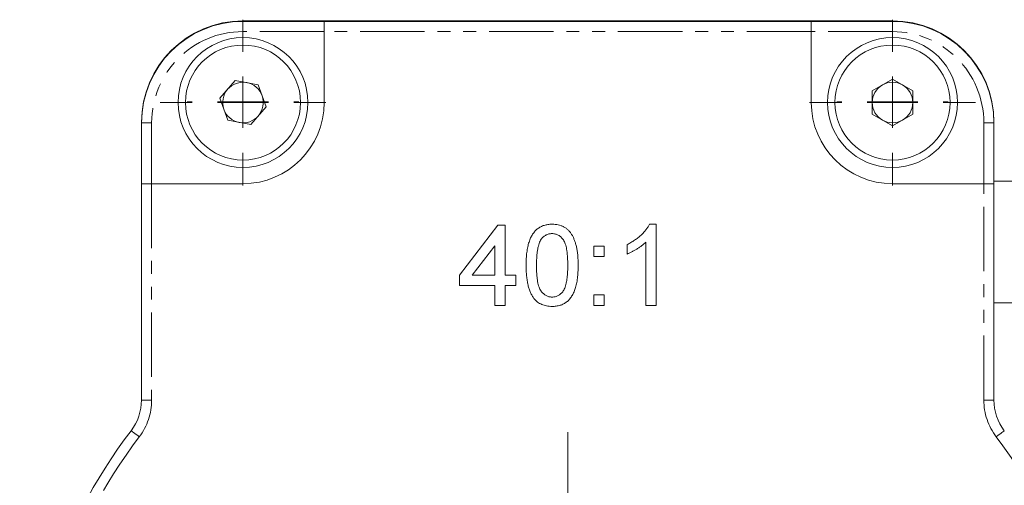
# Model space of a CAD drawing. Header units: millimetres. Extents: x 16 to 524, y -45 to 488.
# Tile 3 of 8: x 49 to 146, y 35 to 81. Entities that reach past the tile are written whole.
import ezdxf

# ---------------------------------------------------------------- set-up
doc = ezdxf.new("R2010")
doc.units = ezdxf.units.MM
doc.linetypes.add('PHANTOM', pattern=[12.7, 6.35, -1.27, 1.27, -1.27, 1.27, -1.27])

# ---------------------------------------------------------------- blocks, each defined once
blk = doc.blocks.new('SW_CENTERMARKSYMBOL_5')
at = {"color": 0, "linetype": 'Continuous', "lineweight": 0}
for p, q in [((0, 5), (0, 32.5)), ((0, 0), (0, 2.5)), ((-5, 0), (-32.5, 0)), ((0, 0), (-2.5, 0)), ((0, 0), (0, -2.5)), ((0, 0), (2.5, 0)), ((5, 0), (32.5, 0)), ((0, -5), (0, -32.5))]:
    blk.add_line(p, q, dxfattribs=at)
blk = doc.blocks.new('SW_CENTERMARKSYMBOL_9')
at = {"color": 0, "linetype": 'Continuous', "lineweight": 0}
for p, q in [((0, 5), (0, 8.17)), ((0, 0), (0, 2.5)), ((-5, 0), (-8.17, 0)), ((0, 0), (-2.5, 0)), ((0, 0), (0, -2.5)), ((0, 0), (2.5, 0)), ((5, 0), (8.17, 0)), ((0, -5), (0, -8.17))]:
    blk.add_line(p, q, dxfattribs=at)
blk = doc.blocks.new('SW_CENTERMARKSYMBOL_10')
at = {"color": 0, "linetype": 'Continuous', "lineweight": 0}
for p, q in [((0, 5), (0, 8.17)), ((0, 0), (0, 2.5)), ((-5, 0), (-8.17, 0)), ((0, 0), (-2.5, 0)), ((0, 0), (0, -2.5)), ((0, 0), (2.5, 0)), ((5, 0), (8.17, 0)), ((0, -5), (0, -8.17))]:
    blk.add_line(p, q, dxfattribs=at)
blk = doc.blocks.new('SW_CENTERMARKSYMBOL_16')
at = {"color": 0, "linetype": 'Continuous', "lineweight": 0}
for p, q in [((0, 5), (0, 5.5)), ((0, 0), (0, 2.5)), ((-5, 0), (-5.5, 0)), ((0, 0), (-2.5, 0)), ((0, 0), (0, -2.5)), ((0, 0), (2.5, 0)), ((5, 0), (5.5, 0)), ((0, -5), (0, -5.5))]:
    blk.add_line(p, q, dxfattribs=at)
blk = doc.blocks.new('SW_CENTERMARKSYMBOL_17')
at = {"color": 0, "linetype": 'Continuous', "lineweight": 0}
for p, q in [((0, 5), (0, 5.5)), ((0, 0), (0, 2.5)), ((-5, 0), (-5.5, 0)), ((0, 0), (-2.5, 0)), ((0, 0), (0, -2.5)), ((0, 0), (2.5, 0)), ((5, 0), (5.5, 0)), ((0, -5), (0, -5.5))]:
    blk.add_line(p, q, dxfattribs=at)

msp = doc.modelspace()

# ---------------------------------------------------------------- linework, layer by layer
at = {"color": 7, "linetype": 'Continuous', "lineweight": 15}
for p, q in [((135.109, 80.441), (71.109, 80.441)), ((71.109, 80.387), (79.109, 80.387)), ((79.109, 80.387), (79.109, 79.387)), ((79.109, 80.387), (127.109, 80.387)), ((127.109, 80.387), (135.109, 80.387)), ((127.109, 79.387), (127.109, 80.387)), ((79.109, 72.387), (79.109, 79.387)), ((127.109, 79.387), (127.109, 72.387)), ((68.839, 72.815), (70.345, 74.567)), ((70.345, 74.567), (72.614, 74.139)), ((72.614, 74.139), (73.378, 71.959)), ((133.109, 73.542), (135.109, 74.697)), ((135.109, 74.697), (137.109, 73.542)), ((69.603, 70.636), (68.839, 72.815)), ((133.109, 71.233), (133.109, 73.542)), ((137.109, 73.542), (137.109, 71.233)), ((73.378, 71.959), (71.872, 70.208)), ((135.109, 70.078), (133.109, 71.233)), ((137.109, 71.233), (135.109, 70.078)), ((61.109, 70.441), (61.109, 70.387)), ((61.109, 64.387), (61.109, 70.387)), ((71.872, 70.208), (69.603, 70.636)), ((145.109, 70.387), (145.109, 70.441)), ((145.109, 70.387), (145.109, 64.387)), ((62.109, 64.387), (61.109, 64.387)), ((61.109, 43.052), (61.109, 64.387)), ((62.109, 64.387), (71.109, 64.387)), ((135.109, 64.387), (144.109, 64.387)), ((145.109, 64.387), (144.109, 64.387)), ((194.609, 64.641), (145.109, 64.641)), ((145.109, 64.387), (145.109, 43.052)), ((92.442, 55.362), (96.237, 60.285)), ((96.237, 60.285), (96.955, 60.285)), ((96.955, 60.285), (96.955, 55.362)), ((111.166, 60.387), (111.826, 60.387)), ((111.826, 60.387), (111.826, 52.387)), ((95.929, 58.243), (93.708, 55.362)), ((95.929, 55.362), (95.929, 58.243)), ((105.673, 57.208), (105.673, 58.233)), ((105.673, 58.233), (106.698, 58.233)), ((106.698, 58.233), (106.698, 57.208)), ((108.955, 57.442), (108.955, 58.387)), ((110.801, 52.387), (110.801, 58.621)), ((106.698, 57.208), (105.673, 57.208)), ((92.442, 54.336), (92.442, 55.362)), ((93.708, 55.362), (95.929, 55.362)), ((96.955, 55.362), (97.98, 55.362)), ((97.98, 55.362), (97.98, 54.336)), ((95.929, 54.336), (92.442, 54.336)), ((95.929, 52.387), (95.929, 54.336)), ((97.98, 54.336), (96.955, 54.336)), ((96.955, 54.336), (96.955, 52.387)), ((105.673, 53.413), (106.698, 53.413)), ((105.673, 52.387), (105.673, 53.413)), ((106.698, 53.413), (106.698, 52.387)), ((145.109, 52.641), (194.609, 52.641)), ((96.955, 52.387), (95.929, 52.387)), ((106.698, 52.387), (105.673, 52.387)), ((111.826, 52.387), (110.801, 52.387))]:
    msp.add_line(p, q, dxfattribs=at)
at = {"color": 8, "linetype": 'PHANTOM', "lineweight": 0}
for p, q in [((71.109, 80.387), (71.109, 79.387)), ((135.109, 79.387), (135.109, 80.387)), ((79.109, 79.387), (71.109, 79.387)), ((127.109, 79.387), (79.109, 79.387)), ((135.109, 79.387), (127.109, 79.387)), ((61.109, 70.387), (62.109, 70.387)), ((62.109, 70.387), (62.109, 64.387)), ((144.109, 64.387), (144.109, 70.387)), ((144.109, 70.387), (145.109, 70.387)), ((62.109, 64.387), (62.109, 43.052)), ((144.109, 43.052), (144.109, 64.387)), ((62.109, 43.052), (61.109, 43.052)), ((145.109, 43.052), (144.109, 43.052))]:
    msp.add_line(p, q, dxfattribs=at)
at = {"color": 8, "linetype": 'PHANTOM', "lineweight": 0, "flags": 128}
for points in [[(60.888, 39.425), (60.733, 39.543), (60.583, 39.657), (60.446, 39.761), (60.325, 39.853), (60.226, 39.928), (60.152, 39.984), (60.107, 40.018), (60.092, 40.03)], [(145.329, 39.425), (145.484, 39.543), (145.634, 39.657), (145.771, 39.761), (145.892, 39.853), (145.991, 39.928), (146.065, 39.984), (146.11, 40.018), (146.125, 40.03)]]:
    msp.add_lwpolyline(points, dxfattribs=at)
at = {"color": 7, "linetype": 'Continuous', "lineweight": 15}
for centre, radius in [((71.109, 72.387), 6.4), ((135.109, 72.387), 6.4), ((71.109, 72.387), 5.67), ((135.109, 72.387), 5.67)]:
    msp.add_circle(centre, radius, dxfattribs=at)
for centre, radius, start, end in [((71.109, 70.441), 10, 90, 180), ((71.109, 70.387), 10, 90, 180), ((135.109, 70.441), 10, 0, 90), ((135.109, 70.387), 10, 0, 90), ((71.109, 72.387), 2, 79.31779, 139.31779), ((71.109, 72.387), 2, 19.31779, 79.31779), ((135.109, 72.387), 2, 120, 180), ((135.109, 72.387), 2, 60, 120), ((135.109, 72.387), 2, 0, 60), ((71.109, 72.387), 2, 139.31779, 199.31779), ((71.109, 72.387), 2, 319.31779, 19.31779), ((71.109, 72.387), 8, 270, 0), ((135.109, 72.387), 8, 180, 270), ((135.109, 72.387), 2, 180, 240), ((135.109, 72.387), 2, 300, 0), ((71.109, 72.387), 2, 199.31779, 259.31779), ((71.109, 72.387), 2, 259.31779, 319.31779), ((135.109, 72.387), 2, 240, 300), ((56.109, 43.052), 5, 322.80761, 0), ((150.109, 43.052), 5, 180, 217.19239), ((103.109, 7.387), 54, 142.80761, 217.19239)]:
    msp.add_arc(centre, radius, start, end, dxfattribs=at)
at = {"color": 8, "linetype": 'PHANTOM', "lineweight": 0}
for centre, radius, start, end in [((71.109, 70.387), 9, 90, 180), ((135.109, 70.387), 9, 0, 90), ((56.109, 43.052), 6, 322.80761, 0), ((150.109, 43.052), 6, 180, 217.19239), ((103.109, 7.387), 53, 142.80761, 217.19239), ((103.109, 7.387), 53, 322.80761, 37.19239)]:
    msp.add_arc(centre, radius, start, end, dxfattribs=at)
at = {"color": 7, "linetype": 'Continuous', "lineweight": 15}
for points, knots in [([(99.006, 56.333), (99.007, 56.447), (99.009, 56.671), (99.022, 56.999), (99.043, 57.31), (99.076, 57.604), (99.115, 57.883), (99.165, 58.144), (99.222, 58.39), (99.29, 58.62), (99.365, 58.835), (99.449, 59.036), (99.545, 59.223), (99.646, 59.396), (99.759, 59.554), (99.876, 59.701), (100.005, 59.831), (100.143, 59.948), (100.29, 60.052), (100.446, 60.141), (100.61, 60.22), (100.785, 60.279), (100.969, 60.328), (101.161, 60.363), (101.362, 60.384), (101.5, 60.386), (101.57, 60.387)], [0, 0, 0, 0, 0.063114, 0.123615, 0.180974, 0.235261, 0.287101, 0.336031, 0.382382, 0.426334, 0.468211, 0.50825, 0.546628, 0.58365, 0.618994, 0.653583, 0.687156, 0.720422, 0.75323, 0.78626, 0.819504, 0.853545, 0.888308, 0.923996, 0.96135, 1, 1, 1, 1]), ([(101.57, 60.387), (101.673, 60.384), (101.875, 60.378), (102.169, 60.33), (102.447, 60.247), (102.708, 60.135), (102.947, 59.994), (103.16, 59.821), (103.346, 59.62), (103.501, 59.388), (103.637, 59.13), (103.758, 58.847), (103.867, 58.539), (103.945, 58.262), (104, 58.024), (104.037, 57.827), (104.067, 57.615), (104.091, 57.388), (104.11, 57.146), (104.124, 56.889), (104.132, 56.616), (104.133, 56.429), (104.134, 56.333)], [0, 0, 0, 0, 0.056724, 0.111437, 0.164368, 0.216435, 0.267641, 0.31736, 0.367473, 0.41821, 0.471404, 0.527966, 0.588061, 0.652134, 0.686345, 0.723264, 0.76261, 0.804739, 0.84943, 0.896711, 0.94689, 1, 1, 1, 1]), ([(108.955, 58.387), (109.083, 58.453), (109.335, 58.583), (109.692, 58.808), (110.025, 59.052), (110.329, 59.314), (110.602, 59.582), (110.832, 59.853), (111.024, 60.116), (111.12, 60.3), (111.166, 60.387)], [0, 0, 0, 0, 0.142657, 0.281169, 0.416977, 0.550852, 0.678364, 0.795032, 0.901998, 1, 1, 1, 1]), ([(101.559, 59.464), (101.506, 59.463), (101.401, 59.46), (101.248, 59.434), (101.103, 59.39), (100.965, 59.331), (100.836, 59.251), (100.712, 59.158), (100.598, 59.044), (100.53, 58.96), (100.495, 58.916)], [0, 0, 0, 0, 0.127665, 0.251739, 0.372753, 0.492147, 0.61407, 0.737197, 0.865607, 1, 1, 1, 1]), ([(103.109, 56.336), (103.108, 56.487), (103.106, 56.775), (103.085, 57.188), (103.052, 57.561), (103.007, 57.895), (102.947, 58.19), (102.874, 58.446), (102.787, 58.662), (102.684, 58.842), (102.57, 58.989), (102.45, 59.116), (102.322, 59.224), (102.184, 59.311), (102.04, 59.381), (101.887, 59.429), (101.726, 59.459), (101.615, 59.462), (101.559, 59.464)], [0, 0, 0, 0, 0.115629, 0.221541, 0.317048, 0.403151, 0.480181, 0.547649, 0.607036, 0.658652, 0.705723, 0.749804, 0.792587, 0.833874, 0.874768, 0.915223, 0.956881, 1, 1, 1, 1]), ([(100.495, 58.916), (100.457, 58.852), (100.376, 58.718), (100.286, 58.484), (100.206, 58.217), (100.141, 57.912), (100.094, 57.57), (100.056, 57.191), (100.037, 56.776), (100.033, 56.487), (100.032, 56.336)], [0, 0, 0, 0, 0.083888, 0.177154, 0.282514, 0.3994, 0.529491, 0.672802, 0.829536, 1, 1, 1, 1]), ([(110.801, 58.621), (110.742, 58.564), (110.619, 58.446), (110.412, 58.278), (110.18, 58.109), (109.927, 57.945), (109.67, 57.792), (109.421, 57.653), (109.185, 57.536), (109.029, 57.473), (108.955, 57.442)], [0, 0, 0, 0, 0.11167, 0.232094, 0.362743, 0.502558, 0.641525, 0.771098, 0.890162, 1, 1, 1, 1]), ([(99.783, 53.056), (99.72, 53.147), (99.589, 53.336), (99.436, 53.657), (99.3, 54.011), (99.192, 54.405), (99.109, 54.834), (99.048, 55.301), (99.014, 55.805), (99.009, 56.153), (99.006, 56.333)], [0, 0, 0, 0, 0.097421, 0.200886, 0.311172, 0.429798, 0.55774, 0.694715, 0.84213, 1, 1, 1, 1]), ([(100.032, 56.336), (100.033, 56.182), (100.035, 55.888), (100.055, 55.467), (100.09, 55.087), (100.136, 54.749), (100.198, 54.453), (100.274, 54.198), (100.361, 53.982), (100.468, 53.808), (100.586, 53.666), (100.707, 53.544), (100.835, 53.44), (100.968, 53.354), (101.11, 53.289), (101.258, 53.241), (101.412, 53.214), (101.517, 53.21), (101.57, 53.208)], [0, 0, 0, 0, 0.1184055, 0.2266543, 0.3240923, 0.4117048, 0.4890259, 0.5569094, 0.6162333, 0.6673493, 0.7135124, 0.7576965, 0.7994925, 0.8399761, 0.8798857, 0.9191487, 0.9592274, 1, 1, 1, 1]), ([(101.57, 53.208), (101.623, 53.21), (101.728, 53.214), (101.883, 53.241), (102.03, 53.29), (102.171, 53.356), (102.306, 53.44), (102.433, 53.544), (102.555, 53.666), (102.672, 53.81), (102.778, 53.985), (102.867, 54.2), (102.942, 54.455), (103.004, 54.752), (103.05, 55.089), (103.085, 55.468), (103.106, 55.888), (103.108, 56.182), (103.109, 56.336)], [0, 0, 0, 0, 0.0407818, 0.0808696, 0.1202682, 0.1601869, 0.2004597, 0.2422652, 0.2864593, 0.3329521, 0.3844305, 0.4433891, 0.5116815, 0.58902, 0.6762452, 0.7737052, 0.8815678, 1, 1, 1, 1]), ([(104.134, 56.333), (104.133, 56.219), (104.131, 55.997), (104.119, 55.672), (104.096, 55.363), (104.067, 55.07), (104.024, 54.793), (103.977, 54.531), (103.919, 54.285), (103.852, 54.056), (103.776, 53.841), (103.693, 53.64), (103.601, 53.453), (103.498, 53.281), (103.387, 53.121), (103.269, 52.975), (103.14, 52.842), (103.001, 52.726), (102.855, 52.62), (102.699, 52.53), (102.533, 52.455), (102.359, 52.392), (102.175, 52.345), (101.981, 52.309), (101.779, 52.288), (101.641, 52.286), (101.57, 52.285)], [0, 0, 0, 0, 0.062874, 0.122837, 0.179657, 0.23396, 0.285595, 0.334513, 0.380905, 0.424895, 0.466529, 0.506488, 0.545032, 0.581831, 0.617448, 0.652067, 0.68588, 0.719175, 0.752182, 0.78524, 0.818656, 0.852548, 0.887626, 0.923635, 0.961022, 1, 1, 1, 1]), ([(101.57, 52.285), (101.478, 52.287), (101.297, 52.293), (101.034, 52.328), (100.786, 52.389), (100.553, 52.472), (100.337, 52.582), (100.136, 52.716), (99.947, 52.871), (99.838, 52.994), (99.783, 53.056)], [0, 0, 0, 0, 0.137903, 0.268873, 0.395178, 0.517089, 0.636743, 0.756222, 0.876628, 1, 1, 1, 1])]:
    msp.add_open_spline(points, degree=3, knots=knots, dxfattribs=at)

# ---------------------------------------------------------------- block references
at = {"color": 7, "linetype": 'Continuous', "lineweight": 0}
for name, p in [('SW_CENTERMARKSYMBOL_9', (71.109, 72.387)), ('SW_CENTERMARKSYMBOL_10', (135.109, 72.387)), ('SW_CENTERMARKSYMBOL_17', (71.109, 72.441)), ('SW_CENTERMARKSYMBOL_16', (135.109, 72.441)), ('SW_CENTERMARKSYMBOL_5', (103.109, 7.387))]:
    msp.add_blockref(name, p, dxfattribs=at)

doc.saveas('drawing.dxf')
